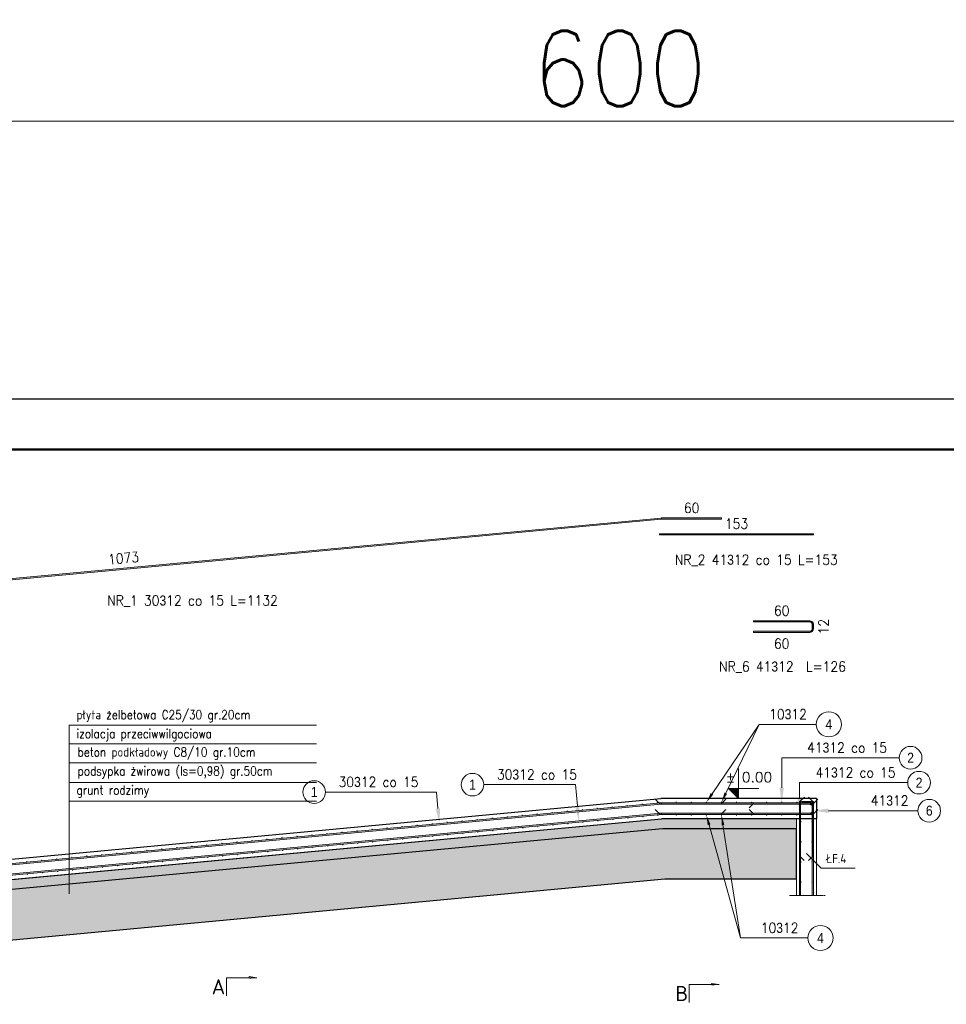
# Model space of a CAD drawing. Extents: x -38192 to -7592, y -6797 to 11837.
# Tile 4 of 9: x -28861 to -19642, y 2034 to 11831. Entities that reach past the tile are written whole.
import ezdxf
from ezdxf.enums import TextEntityAlignment as Align

# ---------------------------------------------------------------- set-up
doc = ezdxf.new("R2010")
doc.units = 0
doc.header["$LTSCALE"] = 5
doc.header["$MEASUREMENT"] = 0
doc.linetypes.add('HIDDEN', pattern=[0.375, 0.25, -0.125])
doc.layers.add('_FORMATKA', color=8, linetype='Continuous', lineweight=15, plot=False)
for name, color, linetype, lineweight in [('_RAMKA', 7, 'Continuous', 35), ('AutoCAD_Structural_Detailing_deskowanie', 2, 'Continuous', 30), ('AutoCAD_Structural_Detailing_kształt pręta', 7, 'Continuous', 13), ('AutoCAD_Structural_Detailing_opis kształtu pręta', 7, 'Continuous', 13), ('AutoCAD_Structural_Detailing_opis rozkładu', 7, 'Continuous', 13), ('AutoCAD_Structural_Detailing_pręt wyrzucony', 7, 'Continuous', 13), ('AutoCAD_Structural_Detailing_pręty punktowe', 7, 'Continuous', 40), ('AutoCAD_Structural_Detailing_symbole graficzne', 7, 'Continuous', 13), ('PS_DIM', 4, 'Continuous', 13), ('PS_HATCH', 251, 'Continuous', 9), ('PS_HIDDEN', 2, 'HIDDEN', 13), ('PS_TEXT', 3, 'Continuous', 13)]:
    doc.layers.add(name, color=color, linetype=linetype, lineweight=lineweight)
doc.styles.add('marta', font='simplex.shx', dxfattribs={"width": 0.8})
doc.styles.add('marta_B', font='isocpeur.ttf')
doc.styles.add('r-gil', font='GIL_____.TTF', dxfattribs={"width": 0.9})
doc.styles.add('r-simplex', font='simplex.shx', dxfattribs={"width": 0.9})
doc.styles.add('simplex', font='simplex.shx', dxfattribs={"width": 0.9})
doc.dimstyles.new('1_10_PRZ', dxfattribs={"dimtxt": 2, "dimasz": 1, "dimexe": 2, "dimexo": 5, "dimgap": 1, "dimtad": 1, "dimdec": 0, "dimlfac": 10, "dimtxsty": 'simplex', "dimblk": 'dimznak', "dimcen": 2, "dimse1": 1, "dimse2": 1, "dimclrt": 3, "dimadec": 1, "dimazin": 0, "dimtfac": 1, "dimtdec": 0, "dimtix": 1, "dimtmove": 2, "dimatfit": 3, "dimldrblk": 'dim-grot', "dimfxl": 1, "dimarcsym": 0})

# ---------------------------------------------------------------- blocks, each defined once
blk = doc.blocks.new('dimznak')
at = {"color": 0}
for points in [[(0, 2), (0, -2)], [(-2, 0), (2, 0)]]:
    blk.add_lwpolyline(points, dxfattribs=at)
at = {"color": 3}
blk.add_lwpolyline([(1, 1), (-1, -1)], dxfattribs=at)
blk = doc.blocks.new('*D19')
at = {"color": 252, "lineweight": -2, "transparency": 16777216}
blk.add_line((-597, 352.33), (-3, 352.33), dxfattribs=at)
at = {"layer": 'Defpoints', "color": 0, "transparency": 16777216}
for p in [(0, 352.33), (-600, 297), (0, 297)]:
    blk.add_point(p, dxfattribs=at)
at = {"color": 252, "lineweight": -2, "transparency": 16777216, "xscale": 3, "yscale": 3, "zscale": 3, "rotation": 180}
blk.add_blockref('dimznak', (-600, 352.33), dxfattribs=at)
at = {"color": 252, "lineweight": -2, "transparency": 16777216, "xscale": 3, "yscale": 3, "zscale": 3}
blk.add_blockref('dimznak', (0, 352.33), dxfattribs=at)
at = {"color": 252, "transparency": 16777216, "insert": (-300, 362.83), "char_height": 15, "attachment_point": 5, "style": 'simplex'}
blk.add_mtext('600', dxfattribs=at)
blk = doc.blocks.new('dim-grot')
blk.add_hatch(color=256).paths.add_polyline_path([(0, 0), (-2, 0.5), (-2, -0.5)])
blk.add_lwpolyline([(0, 0), (-2, 0.5), (-2, -0.5), (0, 0)])
blk = doc.blocks.new('*U17')
at = {"layer": '_FORMATKA', "lineweight": -3}
blk.add_lwpolyline([(-600, 0), (0, 0), (0, 297), (-600, 297)], close=True, dxfattribs=at)
at = {"layer": '_RAMKA', "lineweight": -3, "const_width": 0.5}
blk.add_lwpolyline([(-570, 10), (-10, 10), (-10, 287), (-570, 287)], close=True, dxfattribs=at)
dim = blk.add_linear_dim(base=(0, 352.33), p1=(-600, 297), p2=(0, 297), dimstyle='1_10_PRZ', override={"dimscale": 3, "dimtxt": 5, "dimlfac": 1, "dimclrd": 252, "dimclrt": 252})
dim.commit()
dim.dimension.update_dxf_attribs({"geometry": '*D19', "text_midpoint": (-300, 362.83)})

msp = doc.modelspace()

# ---------------------------------------------------------------- hatches: boundary and pattern name
at = {"layer": 'AutoCAD_Structural_Detailing_kształt pręta'}
for points in [[(-33156.38, 3028), (-33157.49, 3039.95), (-22480.82, 4037.77), (-22479.71, 4025.82)], [(-20963.46, 4038.21), (-20963.46, 4026.21), (-22494.13, 4026.21), (-22494.13, 4038.21)], [(-22471.33, 4026.21), (-22471.33, 4038.21), (-21878.79, 4038.21), (-21878.79, 4026.21)], [(-21558.46, 4026.6), (-21558.46, 4038.6), (-20999.46, 4038.6), (-20999.46, 4026.6)], [(-33156.38, 2924.39), (-33157.49, 2936.34), (-22480.82, 3934.16), (-22479.71, 3922.21)], [(-20963.46, 3934.6), (-20963.46, 3922.6), (-22494.13, 3922.6), (-22494.13, 3934.6)], [(-22471.33, 3922.6), (-22471.33, 3934.6), (-21878.79, 3934.6), (-21878.79, 3922.6)], [(-20999.46, 3934.6), (-20999.46, 3922.6), (-21558.79, 3922.6), (-21558.79, 3934.6)], [(-20975.46, 4002.6), (-20963.46, 4002.6), (-20963.46, 3958.6), (-20975.46, 3958.6)]]:
    msp.add_hatch(color=161, dxfattribs=at).paths.add_polyline_path(points, flags=0)
h = msp.add_hatch(color=161, dxfattribs=at)
edge = h.paths.add_edge_path(flags=0)
edge.add_line((-22471.33, 4038.21), (-22471.33, 4026.21))
edge.add_arc((-22471.33, 3936.21), 90, 90, 95.339237)
edge.add_line((-22479.71, 4025.82), (-22480.82, 4037.77))
edge.add_arc((-22471.33, 3936.21), 102, 450, 455.339237, ccw=False)
h = msp.add_hatch(color=161, dxfattribs=at)
edge = h.paths.add_edge_path(flags=0)
edge.add_line((-20963.46, 4002.6), (-20975.46, 4002.6))
edge.add_arc((-20999.46, 4002.6), 24, 0, 90)
edge.add_line((-20999.46, 4026.6), (-20999.46, 4038.6))
edge.add_arc((-20999.46, 4002.6), 36, 360, 450, ccw=False)
h = msp.add_hatch(color=161, dxfattribs=at)
edge = h.paths.add_edge_path(flags=0)
edge.add_line((-22471.33, 3934.6), (-22471.33, 3922.6))
edge.add_arc((-22471.33, 3832.6), 90, 90, 95.339237)
edge.add_line((-22479.71, 3922.21), (-22480.82, 3934.16))
edge.add_arc((-22471.33, 3832.6), 102, 450, 455.339237, ccw=False)
h = msp.add_hatch(color=161, dxfattribs=at)
edge = h.paths.add_edge_path(flags=0)
edge.add_line((-20999.46, 3922.6), (-20999.46, 3934.6))
edge.add_arc((-20999.46, 3958.6), 24, -90, 0)
edge.add_line((-20975.46, 3958.6), (-20963.46, 3958.6))
edge.add_arc((-20999.46, 3958.6), 36, 270, 360, ccw=False)
at = {"layer": 'AutoCAD_Structural_Detailing_opis kształtu pręta'}
for points in [[(-21279.53, 4038.21), (-21258.15, 4188.21), (-21300.91, 4188.21)], [(-21101.07, 3934.6), (-21079.69, 4084.6), (-21122.45, 4084.6)], [(-24685.51, 3831.73), (-24678.17, 3983.07), (-24720.75, 3979.09)], [(-23298.38, 3857.75), (-23291.05, 4009.09), (-23333.63, 4005.11)], [(-20963.46, 3960), (-20813.46, 3938.62), (-20813.46, 3981.38)]]:
    msp.add_hatch(color=8, dxfattribs=at).paths.add_polyline_path(points, flags=0)
at = {"layer": 'AutoCAD_Structural_Detailing_opis rozkładu'}
for points in [[(-22028.79, 4044.21), (-21960.97, 4119.07), (-21984.59, 4135.04)], [(-21878.79, 4044.21), (-21822.49, 4128.08), (-21848.16, 4140.47)], [(-22028.79, 3916.6), (-22015.9, 3816.42), (-21988.42, 3824.01)], [(-21878.79, 3916.6), (-21877.7, 3815.6), (-21849.52, 3819.93)]]:
    msp.add_hatch(color=8, dxfattribs=at).paths.add_polyline_path(points, flags=0)
at = {"layer": 'AutoCAD_Structural_Detailing_pręt wyrzucony'}
for points in [[(-33156.38, 5862.42), (-33157.49, 5874.37), (-22480.82, 6872.19), (-22479.71, 6860.24)], [(-22471.33, 6860.63), (-22471.33, 6872.63), (-21878.79, 6872.63), (-21878.79, 6860.63)], [(-20963.46, 6715.72), (-20963.46, 6703.72), (-22494.13, 6703.72), (-22494.13, 6715.72)], [(-21558.46, 5837.89), (-21558.46, 5849.89), (-20999.46, 5849.89), (-20999.46, 5837.89)], [(-20975.46, 5813.89), (-20963.46, 5813.89), (-20963.46, 5769.89), (-20975.46, 5769.89)], [(-20999.46, 5745.89), (-20999.46, 5733.89), (-21558.79, 5733.89), (-21558.79, 5745.89)]]:
    msp.add_hatch(color=6, dxfattribs=at).paths.add_polyline_path(points, flags=0)
h = msp.add_hatch(color=6, dxfattribs=at)
edge = h.paths.add_edge_path(flags=0)
edge.add_line((-22471.33, 6872.63), (-22471.33, 6860.63))
edge.add_arc((-22471.33, 6770.63), 90, 90, 95.339237)
edge.add_line((-22479.71, 6860.24), (-22480.82, 6872.19))
edge.add_arc((-22471.33, 6770.63), 102, 450, 455.339237, ccw=False)
h = msp.add_hatch(color=6, dxfattribs=at)
edge = h.paths.add_edge_path(flags=0)
edge.add_line((-20963.46, 5813.89), (-20975.46, 5813.89))
edge.add_arc((-20999.46, 5813.89), 24, 0, 90)
edge.add_line((-20999.46, 5837.89), (-20999.46, 5849.89))
edge.add_arc((-20999.46, 5813.89), 36, 360, 450, ccw=False)
h = msp.add_hatch(color=6, dxfattribs=at)
edge = h.paths.add_edge_path(flags=0)
edge.add_line((-20999.46, 5733.89), (-20999.46, 5745.89))
edge.add_arc((-20999.46, 5769.89), 24, -90, 0)
edge.add_line((-20975.46, 5769.89), (-20963.46, 5769.89))
edge.add_arc((-20999.46, 5769.89), 36, 270, 360, ccw=False)
at = {"layer": 'AutoCAD_Structural_Detailing_pręty punktowe'}
h = msp.add_hatch(color=1, dxfattribs=at)
edge = h.paths.add_edge_path(flags=0)
edge.add_arc((-22816.52, 4012.42), 6, 0, 360)
h = msp.add_hatch(color=1, dxfattribs=at)
edge = h.paths.add_edge_path(flags=0)
edge.add_arc((-22667.17, 4026.38), 6, 0, 360)
h = msp.add_hatch(color=1, dxfattribs=at)
edge = h.paths.add_edge_path(flags=0)
edge.add_arc((-22517.82, 4040.34), 6, 0, 360)
h = msp.add_hatch(color=1, dxfattribs=at)
edge = h.paths.add_edge_path(flags=0)
edge.add_arc((-22328.79, 4044.21), 6, 0, 360, ccw=False)
h = msp.add_hatch(color=1, dxfattribs=at)
edge = h.paths.add_edge_path(flags=0)
edge.add_arc((-22178.79, 4044.21), 6, 0, 360, ccw=False)
h = msp.add_hatch(color=1, dxfattribs=at)
edge = h.paths.add_edge_path(flags=0)
edge.add_arc((-22028.79, 4044.21), 6, 0, 360, ccw=False)
h = msp.add_hatch(color=1, dxfattribs=at)
edge = h.paths.add_edge_path(flags=0)
edge.add_arc((-21878.79, 4044.21), 6, 0, 360, ccw=False)
h = msp.add_hatch(color=1, dxfattribs=at)
edge = h.paths.add_edge_path(flags=0)
edge.add_arc((-21728.79, 4044.21), 6, 0, 360, ccw=False)
h = msp.add_hatch(color=1, dxfattribs=at)
edge = h.paths.add_edge_path(flags=0)
edge.add_arc((-21578.79, 4044.21), 6, 0, 360, ccw=False)
h = msp.add_hatch(color=1, dxfattribs=at)
edge = h.paths.add_edge_path(flags=0)
edge.add_arc((-21428.79, 4044.21), 6, 0, 360, ccw=False)
h = msp.add_hatch(color=1, dxfattribs=at)
edge = h.paths.add_edge_path(flags=0)
edge.add_arc((-21278.79, 4044.21), 6, 0, 360, ccw=False)
h = msp.add_hatch(color=1, dxfattribs=at)
edge = h.paths.add_edge_path(flags=0)
edge.add_arc((-21128.79, 4044.21), 6, 0, 360, ccw=False)
h = msp.add_hatch(color=1, dxfattribs=at)
edge = h.paths.add_edge_path(flags=0)
edge.add_arc((-20992.12, 4019.5), 6, 0, 360, ccw=False)
h = msp.add_hatch(color=1, dxfattribs=at)
edge = h.paths.add_edge_path(flags=0)
edge.add_arc((-23861.96, 3914.72), 6, 0, 360)
h = msp.add_hatch(color=1, dxfattribs=at)
edge = h.paths.add_edge_path(flags=0)
edge.add_arc((-23712.62, 3928.68), 6, 0, 360)
h = msp.add_hatch(color=1, dxfattribs=at)
edge = h.paths.add_edge_path(flags=0)
edge.add_arc((-23563.27, 3942.63), 6, 0, 360)
h = msp.add_hatch(color=1, dxfattribs=at)
edge = h.paths.add_edge_path(flags=0)
edge.add_arc((-23413.92, 3956.59), 6, 0, 360)
h = msp.add_hatch(color=1, dxfattribs=at)
edge = h.paths.add_edge_path(flags=0)
edge.add_arc((-23264.57, 3970.55), 6, 0, 360)
h = msp.add_hatch(color=1, dxfattribs=at)
edge = h.paths.add_edge_path(flags=0)
edge.add_arc((-23115.22, 3984.51), 6, 0, 360)
h = msp.add_hatch(color=1, dxfattribs=at)
edge = h.paths.add_edge_path(flags=0)
edge.add_arc((-22965.87, 3998.47), 6, 0, 360)
h = msp.add_hatch(color=1, dxfattribs=at)
edge = h.paths.add_edge_path(flags=0)
edge.add_arc((-22510.42, 3913.32), 6, 0, 360)
h = msp.add_hatch(color=1, dxfattribs=at)
edge = h.paths.add_edge_path(flags=0)
edge.add_arc((-22328.79, 3916.6), 6, 0, 360, ccw=False)
h = msp.add_hatch(color=1, dxfattribs=at)
edge = h.paths.add_edge_path(flags=0)
edge.add_arc((-22178.79, 3916.6), 6, 0, 360, ccw=False)
h = msp.add_hatch(color=1, dxfattribs=at)
edge = h.paths.add_edge_path(flags=0)
edge.add_arc((-22028.79, 3916.6), 6, 0, 360, ccw=False)
h = msp.add_hatch(color=1, dxfattribs=at)
edge = h.paths.add_edge_path(flags=0)
edge.add_arc((-21878.79, 3916.6), 6, 0, 360, ccw=False)
h = msp.add_hatch(color=1, dxfattribs=at)
edge = h.paths.add_edge_path(flags=0)
edge.add_arc((-21728.79, 3916.6), 6, 0, 360, ccw=False)
h = msp.add_hatch(color=1, dxfattribs=at)
edge = h.paths.add_edge_path(flags=0)
edge.add_arc((-21578.79, 3916.6), 6, 0, 360, ccw=False)
h = msp.add_hatch(color=1, dxfattribs=at)
edge = h.paths.add_edge_path(flags=0)
edge.add_arc((-21428.79, 3916.6), 6, 0, 360, ccw=False)
h = msp.add_hatch(color=1, dxfattribs=at)
edge = h.paths.add_edge_path(flags=0)
edge.add_arc((-21278.79, 3916.6), 6, 0, 360, ccw=False)
h = msp.add_hatch(color=1, dxfattribs=at)
edge = h.paths.add_edge_path(flags=0)
edge.add_arc((-21128.79, 3916.6), 6, 0, 360, ccw=False)
h = msp.add_hatch(color=1, dxfattribs=at)
edge = h.paths.add_edge_path(flags=0)
edge.add_arc((-20978.79, 3916.6), 6, 0, 360, ccw=False)
h = msp.add_hatch(color=1, dxfattribs=at)
edge = h.paths.add_edge_path(flags=0)
edge.add_arc((-24907.41, 3817.01), 6, 0, 360)
h = msp.add_hatch(color=1, dxfattribs=at)
edge = h.paths.add_edge_path(flags=0)
edge.add_arc((-24758.06, 3830.97), 6, 0, 360)
h = msp.add_hatch(color=1, dxfattribs=at)
edge = h.paths.add_edge_path(flags=0)
edge.add_arc((-24608.71, 3844.93), 6, 0, 360)
h = msp.add_hatch(color=1, dxfattribs=at)
edge = h.paths.add_edge_path(flags=0)
edge.add_arc((-24459.36, 3858.89), 6, 0, 360)
h = msp.add_hatch(color=1, dxfattribs=at)
edge = h.paths.add_edge_path(flags=0)
edge.add_arc((-24310.01, 3872.85), 6, 0, 360)
h = msp.add_hatch(color=1, dxfattribs=at)
edge = h.paths.add_edge_path(flags=0)
edge.add_arc((-24160.66, 3886.8), 6, 0, 360)
h = msp.add_hatch(color=1, dxfattribs=at)
edge = h.paths.add_edge_path(flags=0)
edge.add_arc((-24011.31, 3900.76), 6, 0, 360)
h = msp.add_hatch(color=1, dxfattribs=at)
edge = h.paths.add_edge_path(flags=0)
edge.add_arc((-23555.86, 3815.61), 6, 0, 360)
h = msp.add_hatch(color=1, dxfattribs=at)
edge = h.paths.add_edge_path(flags=0)
edge.add_arc((-23406.52, 3829.57), 6, 0, 360)
h = msp.add_hatch(color=1, dxfattribs=at)
edge = h.paths.add_edge_path(flags=0)
edge.add_arc((-23257.17, 3843.53), 6, 0, 360)
h = msp.add_hatch(color=1, dxfattribs=at)
edge = h.paths.add_edge_path(flags=0)
edge.add_arc((-23107.82, 3857.49), 6, 0, 360)
h = msp.add_hatch(color=1, dxfattribs=at)
edge = h.paths.add_edge_path(flags=0)
edge.add_arc((-22958.47, 3871.44), 6, 0, 360)
h = msp.add_hatch(color=1, dxfattribs=at)
edge = h.paths.add_edge_path(flags=0)
edge.add_arc((-22809.12, 3885.4), 6, 0, 360)
h = msp.add_hatch(color=1, dxfattribs=at)
edge = h.paths.add_edge_path(flags=0)
edge.add_arc((-22659.77, 3899.36), 6, 0, 360)
h = msp.add_hatch(color=1, dxfattribs=at)
edge = h.paths.add_edge_path(flags=0)
edge.add_arc((-21085.79, 3850.41), 5, 0, 360, ccw=False)
h = msp.add_hatch(color=1, dxfattribs=at)
edge = h.paths.add_edge_path(flags=0)
edge.add_arc((-20980.52, 3850.41), 5, 0, 360, ccw=False)
h = msp.add_hatch(color=1, dxfattribs=at)
edge = h.paths.add_edge_path(flags=0)
edge.add_arc((-25952.85, 3719.31), 6, 0, 360)
h = msp.add_hatch(color=1, dxfattribs=at)
edge = h.paths.add_edge_path(flags=0)
edge.add_arc((-25803.5, 3733.27), 6, 0, 360)
h = msp.add_hatch(color=1, dxfattribs=at)
edge = h.paths.add_edge_path(flags=0)
edge.add_arc((-25654.16, 3747.22), 6, 0, 360)
h = msp.add_hatch(color=1, dxfattribs=at)
edge = h.paths.add_edge_path(flags=0)
edge.add_arc((-25504.81, 3761.18), 6, 0, 360)
h = msp.add_hatch(color=1, dxfattribs=at)
edge = h.paths.add_edge_path(flags=0)
edge.add_arc((-25355.46, 3775.14), 6, 0, 360)
h = msp.add_hatch(color=1, dxfattribs=at)
edge = h.paths.add_edge_path(flags=0)
edge.add_arc((-25206.11, 3789.1), 6, 0, 360)
h = msp.add_hatch(color=1, dxfattribs=at)
edge = h.paths.add_edge_path(flags=0)
edge.add_arc((-25056.76, 3803.06), 6, 0, 360)
h = msp.add_hatch(color=1, dxfattribs=at)
edge = h.paths.add_edge_path(flags=0)
edge.add_arc((-24601.31, 3717.91), 6, 0, 360)
h = msp.add_hatch(color=1, dxfattribs=at)
edge = h.paths.add_edge_path(flags=0)
edge.add_arc((-24451.96, 3731.86), 6, 0, 360)
h = msp.add_hatch(color=1, dxfattribs=at)
edge = h.paths.add_edge_path(flags=0)
edge.add_arc((-24302.61, 3745.82), 6, 0, 360)
h = msp.add_hatch(color=1, dxfattribs=at)
edge = h.paths.add_edge_path(flags=0)
edge.add_arc((-24153.26, 3759.78), 6, 0, 360)
h = msp.add_hatch(color=1, dxfattribs=at)
edge = h.paths.add_edge_path(flags=0)
edge.add_arc((-24003.91, 3773.74), 6, 0, 360)
h = msp.add_hatch(color=1, dxfattribs=at)
edge = h.paths.add_edge_path(flags=0)
edge.add_arc((-23854.56, 3787.7), 6, 0, 360)
h = msp.add_hatch(color=1, dxfattribs=at)
edge = h.paths.add_edge_path(flags=0)
edge.add_arc((-23705.21, 3801.65), 6, 0, 360)
h = msp.add_hatch(color=1, dxfattribs=at)
edge = h.paths.add_edge_path(flags=0)
edge.add_arc((-26998.3, 3621.6), 6, 0, 360)
h = msp.add_hatch(color=1, dxfattribs=at)
edge = h.paths.add_edge_path(flags=0)
edge.add_arc((-26848.95, 3635.56), 6, 0, 360)
h = msp.add_hatch(color=1, dxfattribs=at)
edge = h.paths.add_edge_path(flags=0)
edge.add_arc((-26699.6, 3649.52), 6, 0, 360)
h = msp.add_hatch(color=1, dxfattribs=at)
edge = h.paths.add_edge_path(flags=0)
edge.add_arc((-26550.25, 3663.48), 6, 0, 360)
h = msp.add_hatch(color=1, dxfattribs=at)
edge = h.paths.add_edge_path(flags=0)
edge.add_arc((-26400.9, 3677.44), 6, 0, 360)
h = msp.add_hatch(color=1, dxfattribs=at)
edge = h.paths.add_edge_path(flags=0)
edge.add_arc((-26251.55, 3691.39), 6, 0, 360)
h = msp.add_hatch(color=1, dxfattribs=at)
edge = h.paths.add_edge_path(flags=0)
edge.add_arc((-26102.2, 3705.35), 6, 0, 360)
h = msp.add_hatch(color=1, dxfattribs=at)
edge = h.paths.add_edge_path(flags=0)
edge.add_arc((-25646.75, 3620.2), 6, 0, 360)
h = msp.add_hatch(color=1, dxfattribs=at)
edge = h.paths.add_edge_path(flags=0)
edge.add_arc((-25497.4, 3634.16), 6, 0, 360)
h = msp.add_hatch(color=1, dxfattribs=at)
edge = h.paths.add_edge_path(flags=0)
edge.add_arc((-25348.06, 3648.12), 6, 0, 360)
h = msp.add_hatch(color=1, dxfattribs=at)
edge = h.paths.add_edge_path(flags=0)
edge.add_arc((-25198.71, 3662.08), 6, 0, 360)
h = msp.add_hatch(color=1, dxfattribs=at)
edge = h.paths.add_edge_path(flags=0)
edge.add_arc((-25049.36, 3676.03), 6, 0, 360)
h = msp.add_hatch(color=1, dxfattribs=at)
edge = h.paths.add_edge_path(flags=0)
edge.add_arc((-24900.01, 3689.99), 6, 0, 360)
h = msp.add_hatch(color=1, dxfattribs=at)
edge = h.paths.add_edge_path(flags=0)
edge.add_arc((-24750.66, 3703.95), 6, 0, 360)
h = msp.add_hatch(color=1, dxfattribs=at)
edge = h.paths.add_edge_path(flags=0)
edge.add_arc((-21085.79, 3650.41), 5, 0, 360, ccw=False)
h = msp.add_hatch(color=1, dxfattribs=at)
edge = h.paths.add_edge_path(flags=0)
edge.add_arc((-20980.52, 3650.41), 5, 0, 360, ccw=False)
h = msp.add_hatch(color=1, dxfattribs=at)
edge = h.paths.add_edge_path(flags=0)
edge.add_arc((-28043.74, 3523.9), 6, 0, 360)
h = msp.add_hatch(color=1, dxfattribs=at)
edge = h.paths.add_edge_path(flags=0)
edge.add_arc((-27894.39, 3537.86), 6, 0, 360)
h = msp.add_hatch(color=1, dxfattribs=at)
edge = h.paths.add_edge_path(flags=0)
edge.add_arc((-27745.04, 3551.81), 6, 0, 360)
h = msp.add_hatch(color=1, dxfattribs=at)
edge = h.paths.add_edge_path(flags=0)
edge.add_arc((-27595.69, 3565.77), 6, 0, 360)
h = msp.add_hatch(color=1, dxfattribs=at)
edge = h.paths.add_edge_path(flags=0)
edge.add_arc((-27446.35, 3579.73), 6, 0, 360)
h = msp.add_hatch(color=1, dxfattribs=at)
edge = h.paths.add_edge_path(flags=0)
edge.add_arc((-27297, 3593.69), 6, 0, 360)
h = msp.add_hatch(color=1, dxfattribs=at)
edge = h.paths.add_edge_path(flags=0)
edge.add_arc((-27147.65, 3607.65), 6, 0, 360)
h = msp.add_hatch(color=1, dxfattribs=at)
edge = h.paths.add_edge_path(flags=0)
edge.add_arc((-26692.2, 3522.5), 6, 0, 360)
h = msp.add_hatch(color=1, dxfattribs=at)
edge = h.paths.add_edge_path(flags=0)
edge.add_arc((-26542.85, 3536.45), 6, 0, 360)
h = msp.add_hatch(color=1, dxfattribs=at)
edge = h.paths.add_edge_path(flags=0)
edge.add_arc((-26393.5, 3550.41), 6, 0, 360)
h = msp.add_hatch(color=1, dxfattribs=at)
edge = h.paths.add_edge_path(flags=0)
edge.add_arc((-26244.15, 3564.37), 6, 0, 360)
h = msp.add_hatch(color=1, dxfattribs=at)
edge = h.paths.add_edge_path(flags=0)
edge.add_arc((-26094.8, 3578.33), 6, 0, 360)
h = msp.add_hatch(color=1, dxfattribs=at)
edge = h.paths.add_edge_path(flags=0)
edge.add_arc((-25945.45, 3592.29), 6, 0, 360)
h = msp.add_hatch(color=1, dxfattribs=at)
edge = h.paths.add_edge_path(flags=0)
edge.add_arc((-25796.1, 3606.24), 6, 0, 360)
h = msp.add_hatch(color=1, dxfattribs=at)
edge = h.paths.add_edge_path(flags=0)
edge.add_arc((-28790.49, 3454.11), 6, 0, 360)
h = msp.add_hatch(color=1, dxfattribs=at)
edge = h.paths.add_edge_path(flags=0)
edge.add_arc((-28641.14, 3468.07), 6, 0, 360)
h = msp.add_hatch(color=1, dxfattribs=at)
edge = h.paths.add_edge_path(flags=0)
edge.add_arc((-28491.79, 3482.02), 6, 0, 360)
h = msp.add_hatch(color=1, dxfattribs=at)
edge = h.paths.add_edge_path(flags=0)
edge.add_arc((-28342.44, 3495.98), 6, 0, 360)
h = msp.add_hatch(color=1, dxfattribs=at)
edge = h.paths.add_edge_path(flags=0)
edge.add_arc((-28193.09, 3509.94), 6, 0, 360)
h = msp.add_hatch(color=1, dxfattribs=at)
edge = h.paths.add_edge_path(flags=0)
edge.add_arc((-27737.64, 3424.79), 6, 0, 360)
h = msp.add_hatch(color=1, dxfattribs=at)
edge = h.paths.add_edge_path(flags=0)
edge.add_arc((-27588.29, 3438.75), 6, 0, 360)
h = msp.add_hatch(color=1, dxfattribs=at)
edge = h.paths.add_edge_path(flags=0)
edge.add_arc((-27438.94, 3452.71), 6, 0, 360)
h = msp.add_hatch(color=1, dxfattribs=at)
edge = h.paths.add_edge_path(flags=0)
edge.add_arc((-27289.59, 3466.66), 6, 0, 360)
h = msp.add_hatch(color=1, dxfattribs=at)
edge = h.paths.add_edge_path(flags=0)
edge.add_arc((-27140.25, 3480.62), 6, 0, 360)
h = msp.add_hatch(color=1, dxfattribs=at)
edge = h.paths.add_edge_path(flags=0)
edge.add_arc((-26990.9, 3494.58), 6, 0, 360)
h = msp.add_hatch(color=1, dxfattribs=at)
edge = h.paths.add_edge_path(flags=0)
edge.add_arc((-26841.55, 3508.54), 6, 0, 360)
h = msp.add_hatch(color=1, dxfattribs=at)
edge = h.paths.add_edge_path(flags=0)
edge.add_arc((-21085.79, 3450.41), 5, 0, 360, ccw=False)
h = msp.add_hatch(color=1, dxfattribs=at)
edge = h.paths.add_edge_path(flags=0)
edge.add_arc((-20980.52, 3450.41), 5, 0, 360, ccw=False)
h = msp.add_hatch(color=1, dxfattribs=at)
edge = h.paths.add_edge_path(flags=0)
edge.add_arc((-28783.09, 3327.09), 6, 0, 360)
h = msp.add_hatch(color=1, dxfattribs=at)
edge = h.paths.add_edge_path(flags=0)
edge.add_arc((-28633.74, 3341.04), 6, 0, 360)
h = msp.add_hatch(color=1, dxfattribs=at)
edge = h.paths.add_edge_path(flags=0)
edge.add_arc((-28484.39, 3355), 6, 0, 360)
h = msp.add_hatch(color=1, dxfattribs=at)
edge = h.paths.add_edge_path(flags=0)
edge.add_arc((-28335.04, 3368.96), 6, 0, 360)
h = msp.add_hatch(color=1, dxfattribs=at)
edge = h.paths.add_edge_path(flags=0)
edge.add_arc((-28185.69, 3382.92), 6, 0, 360)
h = msp.add_hatch(color=1, dxfattribs=at)
edge = h.paths.add_edge_path(flags=0)
edge.add_arc((-28036.34, 3396.88), 6, 0, 360)
h = msp.add_hatch(color=1, dxfattribs=at)
edge = h.paths.add_edge_path(flags=0)
edge.add_arc((-27886.99, 3410.83), 6, 0, 360)
h = msp.add_hatch(color=1, dxfattribs=at)
edge = h.paths.add_edge_path(flags=0)
edge.add_arc((-21085.79, 3250.41), 5, 0, 360, ccw=False)
h = msp.add_hatch(color=1, dxfattribs=at)
edge = h.paths.add_edge_path(flags=0)
edge.add_arc((-20980.52, 3250.41), 5, 0, 360, ccw=False)
at = {"layer": 'AutoCAD_Structural_Detailing_symbole graficzne', "ltscale": 10}
msp.add_hatch(color=1, dxfattribs=at).paths.add_polyline_path([(-21808.46, 4180.6), (-21708.46, 4080.6), (-21708.46, 4180.6)], flags=0)
at = {"layer": 'AutoCAD_Structural_Detailing_symbole graficzne', "linetype": 'Continuous', "lineweight": 0}
for points in [[(-26502.81, 2298.14), (-26577.81, 2298.14), (-26577.81, 2287.45)], [(-21901.48, 2230.78), (-21976.48, 2230.78), (-21976.48, 2220.09)]]:
    msp.add_hatch(color=7, dxfattribs=at).paths.add_polyline_path(points, flags=0)
at = {"layer": 'PS_HATCH'}
h = msp.add_hatch(dxfattribs=at)
h.set_pattern_fill('DASH', color=252, scale=10, angle=45)
h.set_pattern_definition([(45, (0, 0), (4e-15, 44.90128), [31.75, -31.75])])
h.paths.add_polyline_path([(-21133.46, 3880.6), (-22474.13, 3880.6), (-33183.46, 2879.73), (-33224.15, 2879.73), (-33224.15, 2780.17), (-33174.15, 2780.17), (-22464.83, 3781.04), (-21133.46, 3780.6)])
h = msp.add_hatch(dxfattribs=at)
h.set_pattern_fill('AR-CONC', color=8, scale=0.5, angle=270)
h.set_pattern_definition([(320, (0, 0), (-7.96954, -91.09233), [9.525, -104.775]), (265, (0, 0), (95.52842, 17.6217), [7.62, -83.8203]), (10.45144, (-0.66, -7.59), (87.55888, -73.47062), [8.095, -89.04512]), (316.1842, (25.4, 0), (-21.02116, -135.53952), [14.2875, -157.1625]), (6.63556, (23.65, -11.3), (123.71306, -118.70207), [12.1425, -133.5678]), (261.18415, (25.4, 0), (123.71306, -118.70207), [11.43, -125.72987]), (291, (19.05, -12.7), (-51.1326, -75.8072), [9.525, -104.775]), (236, (19.05, -12.7), (92.09398, -30.90101), [7.62, -83.82]), (341.45144, (14.79, -19.02), (40.96138, -106.7082), [8.095, -89.04497]), (307.5, (0, 0), (42.27752, -1.544302), [0, -82.804, 0, -85.09, 0, -84.1375]), (277.5, (0, 0), (50.09029, -33.40983), [0, -48.514, 0, -80.899, 0, -32.0675]), (237.5, (0, 28.32), (-2.864372, -67.795298), [0, -31.75, 0, -99.06, 0, -131.445]), (227.5, (0, 41.02), (12.71325, -74.06459), [0, -41.275, 0, -65.786, 0, -93.345])])
h.paths.add_polyline_path([(-33324.15, 2780.17), (-33324.15, 2280.17), (-33150.84, 2280.17), (-22441.58, 3281.03), (-21133.46, 3281.03), (-21133.46, 3780.47), (-22465.58, 3780.6), (-33174.15, 2780.17)])

# ---------------------------------------------------------------- linework, layer by layer
at = {"layer": 'AutoCAD_Structural_Detailing_deskowanie'}
for p, q in [((-33183.46, 3080.6), (-22483.46, 4080.6)), ((-20933.46, 4080.6), (-22483.46, 4080.6)), ((-20933.46, 4080.6), (-20933.46, 3880.6)), ((-33183.46, 2879.73), (-22474.13, 3880.6)), ((-20933.46, 3880.6), (-22474.13, 3880.6))]:
    msp.add_line(p, q, dxfattribs=at)
at = {"layer": 'AutoCAD_Structural_Detailing_deskowanie', "lineweight": 13}
for p, q in [((-21133.46, 3880.6), (-21133.46, 3117.63)), ((-20933.46, 3880.6), (-20933.46, 3117.63))]:
    msp.add_line(p, q, dxfattribs=at)
at = {"layer": 'AutoCAD_Structural_Detailing_deskowanie', "color": 8}
msp.add_lwpolyline([(-33324.15, 2780.17), (-33324.15, 2280.17), (-33150.84, 2280.17), (-22441.58, 3281.03), (-21133.46, 3281.03), (-21133.46, 3780.47), (-21133.46, 3780.47), (-22465.58, 3780.6), (-33174.15, 2780.17), (-33324.15, 2780.17)], dxfattribs=at)
at = {"layer": 'AutoCAD_Structural_Detailing_kształt pręta', "color": 161}
for p, q in [((-33157.49, 3039.95), (-22480.82, 4037.77)), ((-33156.38, 3028), (-22479.71, 4025.82)), ((-20963.46, 4038.21), (-22494.13, 4038.21)), ((-22494.13, 4026.21), (-22494.13, 4038.21)), ((-20963.46, 4026.21), (-22494.13, 4026.21)), ((-22471.33, 4038.21), (-21878.79, 4038.21)), ((-22471.33, 4026.21), (-21878.79, 4026.21)), ((-21878.79, 4038.21), (-21878.79, 4026.21)), ((-21558.46, 4038.6), (-20999.46, 4038.6)), ((-21558.46, 4038.6), (-21558.46, 4026.6)), ((-21558.46, 4026.6), (-20999.46, 4026.6)), ((-21103.46, 3117.63), (-21103.46, 4050.6)), ((-21103.46, 4050.6), (-21091.46, 4050.6)), ((-21103.46, 3509.11), (-21103.46, 4026.6)), ((-21095.46, 3509.11), (-21095.46, 4026.6)), ((-21091.46, 3117.63), (-21091.46, 4050.6)), ((-21079.46, 4050.6), (-20987.46, 4050.6)), ((-21079.46, 4042.6), (-20987.46, 4042.6)), ((-20975.46, 3117.63), (-20975.46, 4050.6)), ((-20975.46, 4050.6), (-20963.46, 4050.6)), ((-20971.46, 4026.6), (-20971.46, 3509.11)), ((-20963.46, 3117.63), (-20963.46, 4050.6)), ((-20963.46, 4026.21), (-20963.46, 4038.21)), ((-20963.46, 4026.6), (-20963.46, 3509.11)), ((-33157.49, 2936.34), (-22480.82, 3934.16)), ((-33156.38, 2924.39), (-22479.71, 3922.21)), ((-20963.46, 3934.6), (-22494.13, 3934.6)), ((-22494.13, 3922.6), (-22494.13, 3934.6)), ((-20963.46, 3922.6), (-22494.13, 3922.6)), ((-22471.33, 3934.6), (-21878.79, 3934.6)), ((-22471.33, 3922.6), (-21878.79, 3922.6)), ((-21878.79, 3934.6), (-21878.79, 3922.6)), ((-20999.46, 3934.6), (-21558.79, 3934.6)), ((-21558.79, 3922.6), (-21558.79, 3934.6)), ((-20999.46, 3922.6), (-21558.79, 3922.6)), ((-20975.46, 4002.6), (-20975.46, 3958.6)), ((-20963.46, 4002.6), (-20963.46, 3958.6)), ((-20963.46, 3922.6), (-20963.46, 3934.6)), ((-21103.46, 3509.11), (-21095.46, 3509.11)), ((-20963.46, 3509.11), (-20971.46, 3509.11)), ((-21003.96, 3117.63), (-21202.96, 3117.63)), ((-21103.46, 3117.63), (-21091.46, 3117.63)), ((-21062.96, 3117.63), (-20863.96, 3117.63)), ((-20975.46, 3117.63), (-20963.46, 3117.63))]:
    msp.add_line(p, q, dxfattribs=at)
at = {"layer": 'AutoCAD_Structural_Detailing_kształt pręta', "color": 1, "lineweight": 0}
for p, q in [((-22494.13, 4032.21), (-22537.88, 4075.96)), ((-21878.79, 4032.21), (-21835.04, 4075.96)), ((-21558.46, 4032.6), (-21602.21, 3988.85)), ((-21097.46, 4050.6), (-21053.71, 4094.35)), ((-20969.46, 4050.6), (-21013.21, 4094.35)), ((-20963.46, 4032.21), (-20919.71, 4075.96)), ((-22494.13, 3928.6), (-22537.88, 3972.35)), ((-21878.79, 3928.6), (-21835.04, 3972.35)), ((-21558.79, 3928.6), (-21602.54, 3972.35)), ((-20963.46, 3928.6), (-20919.71, 3972.35)), ((-21099.46, 3509.11), (-21055.71, 3465.36)), ((-20967.46, 3509.11), (-21011.21, 3465.36))]:
    msp.add_line(p, q, dxfattribs=at)
at = {"layer": 'AutoCAD_Structural_Detailing_kształt pręta', "color": 161}
for centre, radius, start, end in [((-22471.33, 3936.21), 102, 90, 95.339237), ((-22471.33, 3936.21), 90, 90, 95.339237), ((-21079.46, 4026.6), 24, 90, 180), ((-21079.46, 4026.6), 16, 90, 180), ((-20999.46, 4002.6), 36, 0, 90), ((-20999.46, 4002.6), 24, 0, 90), ((-20987.46, 4026.6), 24, 0, 90), ((-20987.46, 4026.6), 16, 0, 90), ((-22471.33, 3832.6), 102, 90, 95.339237), ((-22471.33, 3832.6), 90, 90, 95.339237), ((-20999.46, 3958.6), 24, 270, 0), ((-20999.46, 3958.6), 36, 270, 0)]:
    msp.add_arc(centre, radius, start, end, dxfattribs=at)
at = {"layer": 'AutoCAD_Structural_Detailing_opis kształtu pręta', "color": 8}
for p, q in [((-21279.53, 4486.9), (-21279.53, 4188.21)), ((-21279.53, 4486.9), (-20109.38, 4486.9)), ((-23332.14, 4219.02), (-24242.84, 4219.02)), ((-23332.14, 4219.02), (-23312.34, 4007.1)), ((-21101.07, 4239.11), (-21101.07, 4084.6)), ((-21101.07, 4239.11), (-20025.39, 4239.11)), ((-24714.83, 4145.52), (-25818.78, 4145.52)), ((-24714.83, 4145.52), (-24699.46, 3981.08)), ((-19923.86, 3960), (-20813.46, 3960))]:
    msp.add_line(p, q, dxfattribs=at)
at = {"layer": 'AutoCAD_Structural_Detailing_opis kształtu pręta', "color": 8, "lineweight": 18}
for centre in [(-19996.88, 4486.9), (-24355.34, 4219.02), (-19912.89, 4239.11), (-25931.28, 4145.52), (-19811.36, 3960)]:
    msp.add_circle(centre, 112.5, dxfattribs=at)
at = {"layer": 'AutoCAD_Structural_Detailing_opis rozkładu', "color": 8}
for p, q in [((-21504.71, 4819.24), (-21972.78, 4127.05)), ((-21504.71, 4819.24), (-21835.33, 4134.27)), ((-21504.71, 4819.24), (-20935.24, 4819.24)), ((-21690.88, 2693.58), (-22002.16, 3820.22)), ((-21690.88, 2693.58), (-21863.61, 3817.76)), ((-21690.88, 2693.58), (-21018.74, 2693.58))]:
    msp.add_line(p, q, dxfattribs=at)
at = {"layer": 'AutoCAD_Structural_Detailing_opis rozkładu', "color": 8, "lineweight": 18}
for centre in [(-20810.24, 4819.24), (-20893.74, 2693.58)]:
    msp.add_circle(centre, 125, dxfattribs=at)
at = {"layer": 'AutoCAD_Structural_Detailing_pręt wyrzucony', "color": 6}
for p, q in [((-33157.49, 5874.37), (-22480.82, 6872.19)), ((-33156.38, 5862.42), (-22479.71, 6860.24)), ((-22471.33, 6872.63), (-21878.79, 6872.63)), ((-22471.33, 6860.63), (-21878.79, 6860.63)), ((-21878.79, 6872.63), (-21878.79, 6860.63)), ((-20963.46, 6715.72), (-22494.13, 6715.72)), ((-22494.13, 6703.72), (-22494.13, 6715.72)), ((-20963.46, 6703.72), (-22494.13, 6703.72)), ((-20963.46, 6703.72), (-20963.46, 6715.72)), ((-21558.46, 5849.89), (-20999.46, 5849.89)), ((-21558.46, 5849.89), (-21558.46, 5837.89)), ((-21558.46, 5837.89), (-20999.46, 5837.89)), ((-20975.46, 5813.89), (-20975.46, 5769.89)), ((-20963.46, 5813.89), (-20963.46, 5769.89)), ((-20999.46, 5745.89), (-21558.79, 5745.89)), ((-21558.79, 5733.89), (-21558.79, 5745.89)), ((-20999.46, 5733.89), (-21558.79, 5733.89))]:
    msp.add_line(p, q, dxfattribs=at)
for centre, radius, start, end in [((-22471.33, 6770.63), 102, 90, 95.339237), ((-22471.33, 6770.63), 90, 90, 95.339237), ((-20999.46, 5813.89), 36, 0, 90), ((-20999.46, 5813.89), 24, 0, 90), ((-20999.46, 5769.89), 24, 270, 0), ((-20999.46, 5769.89), 36, 270, 0)]:
    msp.add_arc(centre, radius, start, end, dxfattribs=at)
at = {"layer": 'AutoCAD_Structural_Detailing_symbole graficzne', "color": 1}
for p, q in [((-21708.46, 4080.6), (-21708.46, 4380.6)), ((-21508.46, 4180.6), (-21808.46, 4180.6)), ((-21808.46, 4180.6), (-21708.46, 4080.6)), ((-21558.46, 4080.6), (-21858.46, 4080.6))]:
    msp.add_line(p, q, dxfattribs=at)
at = {"layer": 'AutoCAD_Structural_Detailing_symbole graficzne', "color": 7, "linetype": 'Continuous', "lineweight": 0}
for p, q in [((-26802.81, 2298.14), (-26802.81, 2118.14)), ((-26502.81, 2298.14), (-26802.81, 2298.14)), ((-26577.81, 2298.14), (-26577.81, 2308.83)), ((-26502.81, 2298.14), (-26577.81, 2308.83)), ((-22201.48, 2230.78), (-22201.48, 2050.78)), ((-21901.48, 2230.78), (-22201.48, 2230.78)), ((-21976.48, 2230.78), (-21976.48, 2241.48)), ((-21901.48, 2230.78), (-21976.48, 2241.48))]:
    msp.add_line(p, q, dxfattribs=at)
at = {"layer": 'PS_DIM', "ltscale": 10}
msp.add_lwpolyline([(-20547.37, 3389.61), (-20888.36, 3389.61), (-21032.52, 3533.77)], dxfattribs=at)
at = {"layer": 'PS_HATCH', "color": 252}
msp.add_lwpolyline([(-21133.46, 3880.6), (-22474.13, 3880.6), (-33183.46, 2879.73), (-33224.15, 2879.73), (-33224.15, 2780.17), (-33174.15, 2780.17), (-22464.83, 3781.04), (-21133.46, 3780.6), (-21133.46, 3880.6)], dxfattribs=at)
at = {"layer": 'PS_HIDDEN', "ltscale": 10}
msp.add_line((-21195.42, 3117.63), (-20842.67, 3117.63), dxfattribs=at)
at = {"layer": 'PS_TEXT', "color": 8}
for p, q in [((-28368.09, 4812.65), (-25909.09, 4812.65)), ((-28368.09, 4812.65), (-28368.09, 3131.64)), ((-28368.09, 4626.48), (-25909.09, 4626.48)), ((-28368.09, 4435.42), (-25909.09, 4435.42)), ((-28368.09, 4239.45), (-25909.09, 4239.45)), ((-28368.09, 4053.29), (-25909.09, 4053.29))]:
    msp.add_line(p, q, dxfattribs=at)

# ---------------------------------------------------------------- block references
at = {"layer": 'PS_DIM', "xscale": 50, "yscale": 50, "zscale": 50}
msp.add_blockref('*U17', (-7891.56, -6796.56), dxfattribs=at)

# ---------------------------------------------------------------- texts
at = {"layer": 'AutoCAD_Structural_Detailing_opis kształtu pręta', "color": 3, "char_height": 100, "attachment_point": 5, "rotation": 360}
for s, insert, style in [('41\\Fdiam;3\\Fsimplex.shx;12 co 15 ', (-20628.67, 4586.9), 'r-simplex'), ('2', (-19996.88, 4486.9), 'r-gil'), ('30\\Fdiam;3\\Fsimplex.shx;12 co 15 ', (-23714.98, 4319.02), 'r-simplex'), ('41\\Fdiam;3\\Fsimplex.shx;12 co 15 ', (-20544.67, 4339.11), 'r-simplex'), ('30\\Fdiam;3\\Fsimplex.shx;12 co 15 ', (-25290.93, 4245.52), 'r-simplex'), ('1', (-24355.34, 4219.02), 'r-gil'), ('2', (-19912.89, 4239.11), 'r-gil'), ('1', (-25931.28, 4145.52), 'r-gil')]:
    msp.add_mtext(s, dxfattribs=dict(at, insert=insert, style=style))
at = {"layer": 'AutoCAD_Structural_Detailing_opis kształtu pręta', "color": 3, "char_height": 100, "attachment_point": 5}
for s, insert, style in [('41\\Fdiam;3\\Fsimplex.shx;12  ', (-20205.29, 4060), 'r-simplex'), ('6', (-19811.36, 3960), 'r-gil')]:
    msp.add_mtext(s, dxfattribs=dict(at, insert=insert, style=style))
at = {"layer": 'AutoCAD_Structural_Detailing_opis rozkładu', "color": 3, "char_height": 100, "attachment_point": 5}
for s, insert, style in [('10\\Fdiam;3\\Fsimplex.shx;12 ', (-21216.67, 4919.24), 'r-simplex'), ('4', (-20810.24, 4819.24), 'r-gil'), ('10\\Fdiam;3\\Fsimplex.shx;12 ', (-21300.17, 2793.58), 'r-simplex'), ('4', (-20893.74, 2693.58), 'r-gil')]:
    msp.add_mtext(s, dxfattribs=dict(at, insert=insert, style=style))
at = {"layer": 'AutoCAD_Structural_Detailing_pręt wyrzucony', "color": 3, "char_height": 100, "style": 'r-simplex'}
for s, insert, attachment_point in [('60', (-22175.06, 6972.63), 5), ('153', (-21728.79, 6815.72), 5), ('NR_2 41\\Fdiam;3\\Fsimplex.shx;12 co 15 L=153', (-22342.75, 6452.59), 4), ('NR_1 30\\Fdiam;3\\Fsimplex.shx;12 co 15 L=1132', (-27991.05, 6046.54), 4), ('60', (-21278.96, 5949.89), 5), ('60', (-21279.13, 5622.65), 5), ('NR_6 41\\Fdiam;3\\Fsimplex.shx;12  L=126', (-21903.01, 5389.66), 4)]:
    msp.add_mtext(s, dxfattribs=dict(at, insert=insert, attachment_point=attachment_point))
at = {"layer": 'AutoCAD_Structural_Detailing_pręt wyrzucony', "color": 3, "char_height": 100, "attachment_point": 5, "style": 'r-simplex'}
for s, insert, rotation in [('1073', (-27828.47, 6472.85), 5.339237), ('12', (-20863.46, 5791.89), 90)]:
    msp.add_mtext(s, dxfattribs=dict(at, insert=insert, rotation=rotation))
at = {"layer": 'AutoCAD_Structural_Detailing_symbole graficzne', "color": 2, "style": 'marta'}
msp.add_text('±', height=100, dxfattribs=at).set_placement((-21741.79, 4213.94), align=Align.BOTTOM_RIGHT)
msp.add_text('0.00 ', height=100, dxfattribs=at).set_placement((-21675.12, 4213.94), align=Align.BOTTOM_LEFT)
at = {"layer": 'AutoCAD_Structural_Detailing_symbole graficzne', "color": 2, "char_height": 150, "attachment_point": 5, "style": 'marta_B'}
for s, insert in [('A', (-26883.81, 2208.14)), ('B', (-22273.48, 2140.78))]:
    msp.add_mtext(s, dxfattribs=dict(at, insert=insert))
at = {"layer": 'PS_TEXT', "color": 2, "style": 'simplex', "width": 0.85}
for s, p in [('płyta żelbetowa C25/30 gr.20cm', (-28296.09, 4869.71)), ('izolacja przeciwwilgociowa', (-28296.09, 4682.21)), ('beton podkładowy C8/10 gr.10cm', (-28285.8, 4498.14)), ('podsypka żwirowa (Is=0,98) gr.50cm ', (-28285.8, 4310.64)), ('grunt rodzimy', (-28296.09, 4119.71)), ('ŁF.4', (-20836.26, 3437.99))]:
    msp.add_text(s, height=90, dxfattribs=at).set_placement(p)

doc.saveas('drawing.dxf')
